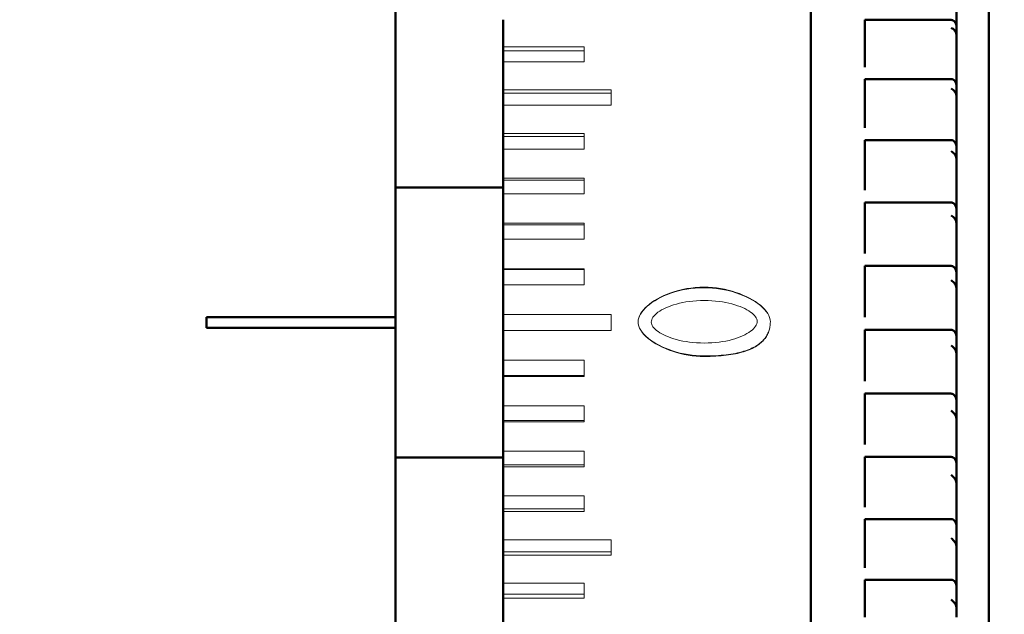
# Model space of a CAD drawing. Extents: x 2684 to 3039, y 582 to 1051.
# Tile 6 of 37: x 2982 to 3019, y 619 to 641. Entities that reach past the tile are written whole.
import ezdxf

# ---------------------------------------------------------------- set-up
doc = ezdxf.new("R2010")
doc.units = 0
doc.header["$LTSCALE"] = 2.5
doc.layers.add('Sketch Geometry(ISO)', color=7, linetype='Continuous', lineweight=50)
doc.layers.add('Visible Edges(ISO)', color=2, linetype='Continuous', lineweight=50)

msp = doc.modelspace()

# ---------------------------------------------------------------- linework, layer by layer
at = {"layer": 'Sketch Geometry(ISO)'}
msp.add_circle((2982.233, 639.023), 57.238, dxfattribs=at)
at = {"layer": 'Visible Edges(ISO)'}
for p, q in [((2996.157, 630.05), (2996.157, 665.85)), ((3011.557, 656.641), (3011.557, 602.85)), ((3018.157, 655.05), (3018.157, 604.65)), ((3016.957, 640.796), (3016.957, 641.477)), ((3000.157, 641.07), (3000.157, 640.065)), ((3013.557, 641.06), (3016.757, 641.06)), ((3013.557, 641.06), (3013.557, 640.767)), ((3013.557, 640.662), (3013.557, 640.767)), ((3013.557, 640.261), (3013.557, 640.662)), ((3016.957, 640.476), (3016.957, 640.796)), ((3013.557, 640.109), (3013.557, 640.261)), ((3016.957, 640.261), (3016.957, 640.476)), ((3016.957, 640.261), (3016.957, 640.109)), ((3000.157, 639.913), (3000.157, 640.065)), ((3000.157, 639.913), (3000.157, 639.507)), ((3013.557, 640.109), (3013.557, 639.452)), ((3016.957, 640.109), (3016.957, 639.452)), ((3000.157, 639.507), (3000.157, 638.476)), ((3013.557, 639.452), (3013.557, 639.306)), ((3016.957, 639.306), (3016.957, 639.452)), ((3016.957, 638.598), (3016.957, 639.306)), ((3013.557, 638.872), (3016.757, 638.872)), ((3013.557, 638.872), (3013.557, 638.515)), ((3000.157, 638.348), (3000.157, 638.476)), ((3000.157, 638.348), (3000.157, 637.905)), ((3013.557, 638.4), (3013.557, 638.515)), ((3013.557, 637.986), (3013.557, 638.4)), ((3016.957, 638.208), (3016.957, 638.598)), ((3013.557, 637.835), (3013.557, 637.986)), ((3016.957, 637.986), (3016.957, 638.208)), ((3016.957, 637.986), (3016.957, 637.835)), ((3000.157, 637.905), (3000.157, 636.851)), ((3013.557, 637.835), (3013.557, 637.204)), ((3016.957, 637.835), (3016.957, 637.204)), ((3013.557, 637.204), (3013.557, 637.058)), ((3016.957, 637.058), (3016.957, 637.204)), ((3016.957, 636.33), (3016.957, 637.058)), ((3000.157, 636.748), (3000.157, 636.851)), ((3000.157, 636.748), (3000.157, 636.27)), ((3013.557, 636.612), (3016.757, 636.612)), ((3013.557, 636.612), (3013.557, 636.193)), ((3000.157, 636.27), (3000.157, 635.201)), ((3013.557, 636.07), (3013.557, 636.193)), ((3016.957, 635.873), (3016.957, 636.33)), ((3013.557, 635.645), (3013.557, 636.07)), ((3016.957, 635.645), (3016.957, 635.873)), ((3013.557, 635.496), (3013.557, 635.645)), ((3013.557, 635.496), (3013.557, 634.896)), ((3016.957, 635.645), (3016.957, 635.496)), ((3016.957, 635.496), (3016.957, 634.896)), ((3000.157, 635.122), (3000.157, 635.201)), ((3000.157, 635.122), (3000.157, 634.612)), ((2996.157, 634.85), (3000.157, 634.85)), ((3013.557, 634.896), (3013.557, 634.753)), ((3016.957, 634.753), (3016.957, 634.896)), ((3016.957, 634.01), (3016.957, 634.753)), ((3000.157, 634.612), (3000.157, 633.53)), ((3013.557, 634.297), (3016.757, 634.297)), ((3013.557, 634.297), (3013.557, 633.821)), ((3016.957, 633.489), (3016.957, 634.01)), ((3013.557, 633.69), (3013.557, 633.821)), ((3013.557, 633.258), (3013.557, 633.69)), ((3000.157, 633.475), (3000.157, 633.53)), ((3000.157, 633.475), (3000.157, 632.934)), ((3013.557, 633.112), (3013.557, 633.258)), ((3016.957, 633.258), (3016.957, 633.489)), ((3016.957, 633.258), (3016.957, 633.112)), ((3000.157, 632.934), (3000.157, 631.844)), ((3013.557, 633.112), (3013.557, 632.548)), ((3016.957, 633.112), (3016.957, 632.548)), ((3013.557, 632.548), (3013.557, 632.408)), ((3016.957, 632.408), (3016.957, 632.548)), ((3016.957, 631.656), (3016.957, 632.408)), ((3000.157, 631.814), (3000.157, 631.844)), ((3000.157, 631.814), (3000.157, 631.245)), ((3013.557, 631.947), (3016.757, 631.947)), ((3013.557, 631.947), (3013.557, 631.416)), ((3013.557, 631.279), (3013.557, 631.416)), ((3016.957, 631.077), (3016.957, 631.656)), ((3000.157, 631.245), (3000.157, 630.15)), ((3013.557, 630.843), (3013.557, 631.279)), ((3016.957, 630.843), (3016.957, 631.077)), ((3013.557, 630.701), (3013.557, 630.843)), ((3013.557, 630.701), (3013.557, 630.178)), ((3016.957, 630.843), (3016.957, 630.701)), ((3016.957, 630.701), (3016.957, 630.178)), ((2989.157, 629.65), (2989.157, 630.05)), ((2989.157, 630.05), (2996.157, 630.05)), ((2996.157, 630.05), (2996.157, 629.65)), ((3000.157, 630.145), (3000.157, 630.15)), ((3000.157, 630.145), (3000.157, 629.554)), ((3013.557, 630.178), (3013.557, 630.042)), ((3016.957, 630.042), (3016.957, 630.178)), ((3016.957, 629.288), (3016.957, 630.042)), ((2996.157, 629.65), (2989.157, 629.65)), ((2996.157, 593.85), (2996.157, 629.65)), ((3013.557, 629.579), (3016.757, 629.579)), ((3013.557, 629.579), (3013.557, 628.999)), ((3000.157, 629.55), (3000.157, 629.554)), ((3000.157, 629.55), (3000.157, 628.453)), ((3016.957, 628.654), (3016.957, 629.288)), ((3013.557, 628.856), (3013.557, 628.999)), ((3013.557, 628.421), (3013.557, 628.856)), ((3016.957, 628.421), (3016.957, 628.654)), ((3000.157, 628.453), (3000.157, 627.884)), ((3013.557, 628.284), (3013.557, 628.421)), ((3013.557, 628.284), (3013.557, 627.806)), ((3016.957, 628.421), (3016.957, 628.284)), ((3016.957, 628.284), (3016.957, 627.806)), ((3000.157, 627.854), (3000.157, 627.884)), ((3000.157, 627.854), (3000.157, 626.763)), ((3013.557, 627.806), (3013.557, 627.675)), ((3016.957, 627.675), (3016.957, 627.806)), ((3016.957, 626.924), (3016.957, 627.675)), ((3013.557, 627.214), (3016.757, 627.214)), ((3013.557, 627.214), (3013.557, 626.588)), ((3000.157, 626.763), (3000.157, 626.223)), ((3016.957, 626.241), (3016.957, 626.924)), ((3013.557, 626.442), (3013.557, 626.588)), ((3013.557, 626.01), (3013.557, 626.442)), ((3000.157, 626.168), (3000.157, 626.223)), ((3000.157, 626.168), (3000.157, 625.086)), ((3013.557, 625.879), (3013.557, 626.01)), ((3016.957, 626.01), (3016.957, 626.241)), ((3016.957, 626.01), (3016.957, 625.879)), ((3013.557, 625.879), (3013.557, 625.45)), ((3016.957, 625.879), (3016.957, 625.45)), ((3013.557, 625.45), (3013.557, 625.325)), ((3016.957, 625.325), (3016.957, 625.45)), ((3016.957, 624.584), (3016.957, 625.325)), ((2996.157, 624.85), (3000.157, 624.85)), ((3000.157, 625.086), (3000.157, 624.576)), ((3013.557, 624.87), (3016.757, 624.87)), ((3013.557, 624.87), (3013.557, 624.204)), ((3000.157, 624.497), (3000.157, 624.576)), ((3000.157, 624.497), (3000.157, 623.428)), ((3016.957, 623.857), (3016.957, 624.584)), ((3013.557, 624.054), (3013.557, 624.204)), ((3013.557, 623.629), (3013.557, 624.054)), ((3016.957, 623.629), (3016.957, 623.857)), ((3000.157, 623.428), (3000.157, 622.95)), ((3013.557, 623.506), (3013.557, 623.629)), ((3013.557, 623.506), (3013.557, 623.129)), ((3016.957, 623.629), (3016.957, 623.506)), ((3016.957, 623.506), (3016.957, 623.129)), ((3013.557, 623.129), (3013.557, 623.012)), ((3016.957, 623.012), (3016.957, 623.129)), ((3016.957, 622.286), (3016.957, 623.012)), ((3000.157, 622.846), (3000.157, 622.95)), ((3000.157, 622.846), (3000.157, 621.794)), ((3013.557, 622.566), (3016.757, 622.566)), ((3013.557, 622.566), (3013.557, 621.865)), ((3016.957, 621.521), (3016.957, 622.286)), ((3000.157, 621.794), (3000.157, 621.352)), ((3013.557, 621.714), (3013.557, 621.865)), ((3013.557, 621.299), (3013.557, 621.714)), ((3000.157, 621.224), (3000.157, 621.352)), ((3000.157, 621.224), (3000.157, 620.191)), ((3013.557, 621.184), (3013.557, 621.299)), ((3013.557, 621.184), (3013.557, 620.863)), ((3016.957, 621.299), (3016.957, 621.521)), ((3016.957, 621.299), (3016.957, 621.184)), ((3016.957, 621.184), (3016.957, 620.863)), ((3013.557, 620.863), (3013.557, 620.754)), ((3016.957, 620.754), (3016.957, 620.863)), ((3016.957, 620.05), (3016.957, 620.754)), ((3000.157, 620.191), (3000.157, 619.785)), ((3013.557, 620.321), (3016.757, 620.321)), ((3013.557, 620.321), (3013.557, 619.591)), ((3000.157, 619.633), (3000.157, 619.785)), ((3016.957, 619.252), (3016.957, 620.05)), ((3000.157, 619.633), (3000.157, 618.628)), ((3013.557, 619.439), (3013.557, 619.591)), ((3013.557, 619.038), (3013.557, 619.439)), ((3013.557, 618.933), (3013.557, 619.038)), ((3016.957, 619.038), (3016.957, 619.252)), ((3016.957, 619.038), (3016.957, 618.933))]:
    msp.add_line(p, q, dxfattribs=at)
at = {"layer": 'Visible Edges(ISO)', "lineweight": 18}
for p, q in [((3000.157, 640.065), (3003.157, 640.065)), ((3003.157, 639.913), (3000.157, 639.913)), ((3003.157, 639.507), (3003.157, 640.065)), ((3003.157, 639.507), (3000.157, 639.507)), ((3000.157, 638.476), (3004.157, 638.476)), ((3004.157, 638.348), (3000.157, 638.348)), ((3004.157, 637.905), (3004.157, 638.476)), ((3004.157, 637.905), (3000.157, 637.905)), ((3000.157, 636.851), (3003.157, 636.851)), ((3003.157, 636.748), (3000.157, 636.748)), ((3003.157, 636.27), (3003.157, 636.851)), ((3003.157, 636.27), (3000.157, 636.27)), ((3000.157, 635.201), (3003.157, 635.201)), ((3003.157, 635.122), (3000.157, 635.122)), ((3003.157, 634.612), (3003.157, 635.201)), ((3003.157, 634.612), (3000.157, 634.612)), ((3000.157, 633.53), (3003.157, 633.53)), ((3003.157, 633.475), (3000.157, 633.475)), ((3003.157, 632.934), (3003.157, 633.53)), ((3003.157, 632.934), (3000.157, 632.934)), ((3000.157, 631.844), (3003.157, 631.844)), ((3003.157, 631.814), (3000.157, 631.814)), ((3003.157, 631.245), (3003.157, 631.844)), ((3003.157, 631.245), (3000.157, 631.245)), ((3000.157, 630.15), (3004.157, 630.15)), ((3004.157, 630.145), (3000.157, 630.145)), ((3004.157, 629.55), (3004.157, 630.15)), ((3000.157, 629.554), (3004.157, 629.554)), ((3004.157, 629.55), (3000.157, 629.55)), ((3000.157, 628.453), (3003.157, 628.453)), ((3003.157, 627.854), (3003.157, 628.453)), ((3000.157, 627.884), (3003.157, 627.884)), ((3003.157, 627.854), (3000.157, 627.854)), ((3000.157, 626.763), (3003.157, 626.763)), ((3003.157, 626.168), (3003.157, 626.763)), ((3000.157, 626.223), (3003.157, 626.223)), ((3003.157, 626.168), (3000.157, 626.168)), ((3000.157, 625.086), (3003.157, 625.086)), ((3003.157, 624.497), (3003.157, 625.086)), ((3000.157, 624.576), (3003.157, 624.576)), ((3003.157, 624.497), (3000.157, 624.497)), ((3000.157, 623.428), (3003.157, 623.428)), ((3003.157, 622.846), (3003.157, 623.428)), ((3000.157, 622.95), (3003.157, 622.95)), ((3003.157, 622.846), (3000.157, 622.846)), ((3000.157, 621.794), (3004.157, 621.794)), ((3004.157, 621.224), (3004.157, 621.794)), ((3000.157, 621.352), (3004.157, 621.352)), ((3004.157, 621.224), (3000.157, 621.224)), ((3000.157, 620.191), (3003.157, 620.191)), ((3003.157, 619.633), (3003.157, 620.191)), ((3000.157, 619.785), (3003.157, 619.785)), ((3003.157, 619.633), (3000.157, 619.633))]:
    msp.add_line(p, q, dxfattribs=at)
at = {"layer": 'Visible Edges(ISO)', "flags": 128}
for points in [[(3016.757, 641.06), (3016.772, 641.059), (3016.788, 641.057), (3016.803, 641.053), (3016.818, 641.047), (3016.832, 641.04), (3016.846, 641.032), (3016.859, 641.023), (3016.871, 641.013), (3016.882, 641.002), (3016.891, 640.991), (3016.9, 640.979), (3016.909, 640.967), (3016.917, 640.954), (3016.924, 640.941), (3016.93, 640.927), (3016.936, 640.913), (3016.941, 640.898), (3016.945, 640.884), (3016.949, 640.869), (3016.952, 640.854), (3016.954, 640.839), (3016.955, 640.824), (3016.956, 640.81), (3016.957, 640.796)], [(3016.897, 640.662), (3016.902, 640.655), (3016.906, 640.648), (3016.911, 640.641), (3016.915, 640.634), (3016.919, 640.627), (3016.923, 640.62), (3016.927, 640.612), (3016.93, 640.605), (3016.934, 640.597), (3016.937, 640.589), (3016.94, 640.581), (3016.942, 640.573), (3016.944, 640.565), (3016.947, 640.557), (3016.949, 640.549), (3016.95, 640.54), (3016.952, 640.532), (3016.953, 640.524), (3016.954, 640.516), (3016.955, 640.508), (3016.956, 640.5), (3016.956, 640.492), (3016.956, 640.484), (3016.957, 640.476)], [(3016.757, 638.872), (3016.772, 638.872), (3016.788, 638.869), (3016.803, 638.865), (3016.818, 638.859), (3016.832, 638.852), (3016.845, 638.844), (3016.858, 638.834), (3016.87, 638.824), (3016.881, 638.813), (3016.891, 638.801), (3016.9, 638.789), (3016.909, 638.776), (3016.916, 638.763), (3016.923, 638.749), (3016.93, 638.735), (3016.936, 638.72), (3016.941, 638.705), (3016.945, 638.69), (3016.949, 638.674), (3016.952, 638.659), (3016.954, 638.643), (3016.955, 638.628), (3016.956, 638.613), (3016.957, 638.598)], [(3016.897, 638.4), (3016.902, 638.394), (3016.906, 638.387), (3016.911, 638.379), (3016.915, 638.372), (3016.919, 638.365), (3016.923, 638.357), (3016.927, 638.349), (3016.93, 638.341), (3016.934, 638.333), (3016.937, 638.325), (3016.94, 638.317), (3016.942, 638.309), (3016.944, 638.3), (3016.947, 638.292), (3016.949, 638.283), (3016.95, 638.275), (3016.952, 638.266), (3016.953, 638.258), (3016.954, 638.249), (3016.955, 638.241), (3016.956, 638.233), (3016.956, 638.224), (3016.956, 638.216), (3016.957, 638.208)], [(3016.757, 636.612), (3016.772, 636.611), (3016.788, 636.609), (3016.803, 636.604), (3016.818, 636.598), (3016.832, 636.591), (3016.846, 636.582), (3016.859, 636.572), (3016.871, 636.561), (3016.882, 636.55), (3016.891, 636.538), (3016.9, 636.526), (3016.909, 636.513), (3016.917, 636.499), (3016.924, 636.485), (3016.93, 636.47), (3016.936, 636.455), (3016.941, 636.439), (3016.945, 636.424), (3016.949, 636.408), (3016.952, 636.392), (3016.954, 636.376), (3016.955, 636.361), (3016.956, 636.345), (3016.957, 636.33)], [(3016.897, 636.07), (3016.902, 636.063), (3016.906, 636.056), (3016.911, 636.049), (3016.915, 636.041), (3016.919, 636.034), (3016.923, 636.026), (3016.927, 636.018), (3016.93, 636.01), (3016.934, 636.001), (3016.937, 635.993), (3016.94, 635.985), (3016.942, 635.976), (3016.944, 635.968), (3016.947, 635.959), (3016.949, 635.95), (3016.95, 635.942), (3016.952, 635.933), (3016.953, 635.924), (3016.954, 635.916), (3016.955, 635.907), (3016.956, 635.898), (3016.956, 635.89), (3016.956, 635.881), (3016.957, 635.873)], [(3016.757, 634.297), (3016.772, 634.296), (3016.788, 634.294), (3016.803, 634.29), (3016.818, 634.284), (3016.832, 634.276), (3016.845, 634.267), (3016.858, 634.257), (3016.87, 634.246), (3016.881, 634.235), (3016.891, 634.222), (3016.9, 634.21), (3016.909, 634.196), (3016.916, 634.183), (3016.923, 634.168), (3016.93, 634.153), (3016.936, 634.138), (3016.941, 634.122), (3016.945, 634.106), (3016.949, 634.09), (3016.952, 634.074), (3016.954, 634.057), (3016.955, 634.041), (3016.956, 634.025), (3016.957, 634.01)], [(3016.897, 633.69), (3016.902, 633.683), (3016.906, 633.676), (3016.911, 633.668), (3016.915, 633.661), (3016.919, 633.653), (3016.923, 633.645), (3016.927, 633.637), (3016.93, 633.628), (3016.934, 633.62), (3016.937, 633.612), (3016.94, 633.603), (3016.942, 633.594), (3016.944, 633.586), (3016.947, 633.577), (3016.949, 633.568), (3016.95, 633.559), (3016.952, 633.55), (3016.953, 633.542), (3016.954, 633.533), (3016.955, 633.524), (3016.956, 633.515), (3016.956, 633.507), (3016.956, 633.498), (3016.957, 633.489)], [(3016.757, 631.947), (3016.772, 631.946), (3016.788, 631.943), (3016.803, 631.939), (3016.818, 631.933), (3016.832, 631.925), (3016.846, 631.916), (3016.859, 631.906), (3016.871, 631.895), (3016.882, 631.883), (3016.891, 631.871), (3016.9, 631.858), (3016.909, 631.844), (3016.917, 631.83), (3016.924, 631.815), (3016.93, 631.8), (3016.936, 631.785), (3016.941, 631.769), (3016.945, 631.753), (3016.949, 631.737), (3016.952, 631.72), (3016.954, 631.704), (3016.955, 631.688), (3016.956, 631.672), (3016.957, 631.656)], [(3016.897, 631.279), (3016.902, 631.272), (3016.906, 631.264), (3016.911, 631.257), (3016.915, 631.249), (3016.919, 631.241), (3016.923, 631.233), (3016.927, 631.225), (3016.93, 631.217), (3016.934, 631.208), (3016.937, 631.2), (3016.94, 631.191), (3016.942, 631.182), (3016.944, 631.174), (3016.947, 631.165), (3016.949, 631.156), (3016.95, 631.147), (3016.952, 631.138), (3016.953, 631.129), (3016.954, 631.12), (3016.955, 631.111), (3016.956, 631.103), (3016.956, 631.094), (3016.956, 631.085), (3016.957, 631.077)], [(3016.757, 629.579), (3016.772, 629.578), (3016.788, 629.576), (3016.803, 629.571), (3016.818, 629.565), (3016.832, 629.558), (3016.845, 629.549), (3016.858, 629.539), (3016.87, 629.528), (3016.881, 629.516), (3016.891, 629.503), (3016.9, 629.49), (3016.909, 629.477), (3016.916, 629.463), (3016.923, 629.448), (3016.93, 629.433), (3016.936, 629.417), (3016.941, 629.402), (3016.945, 629.385), (3016.949, 629.369), (3016.952, 629.353), (3016.954, 629.336), (3016.955, 629.32), (3016.956, 629.304), (3016.957, 629.288)], [(3016.897, 628.856), (3016.902, 628.849), (3016.906, 628.842), (3016.911, 628.834), (3016.915, 628.827), (3016.919, 628.819), (3016.923, 628.811), (3016.927, 628.802), (3016.93, 628.794), (3016.934, 628.786), (3016.937, 628.777), (3016.94, 628.768), (3016.942, 628.76), (3016.944, 628.751), (3016.947, 628.742), (3016.949, 628.733), (3016.95, 628.724), (3016.952, 628.715), (3016.953, 628.706), (3016.954, 628.698), (3016.955, 628.689), (3016.956, 628.68), (3016.956, 628.671), (3016.956, 628.663), (3016.957, 628.654)], [(3016.757, 627.214), (3016.772, 627.213), (3016.788, 627.21), (3016.803, 627.206), (3016.818, 627.2), (3016.832, 627.192), (3016.846, 627.183), (3016.859, 627.173), (3016.871, 627.162), (3016.882, 627.15), (3016.891, 627.138), (3016.9, 627.125), (3016.909, 627.112), (3016.917, 627.098), (3016.924, 627.083), (3016.93, 627.068), (3016.936, 627.052), (3016.941, 627.037), (3016.945, 627.021), (3016.949, 627.004), (3016.952, 626.988), (3016.954, 626.972), (3016.955, 626.956), (3016.956, 626.94), (3016.957, 626.924)], [(3016.897, 626.442), (3016.902, 626.435), (3016.906, 626.427), (3016.911, 626.42), (3016.915, 626.412), (3016.919, 626.404), (3016.923, 626.396), (3016.927, 626.388), (3016.93, 626.38), (3016.934, 626.372), (3016.937, 626.363), (3016.94, 626.354), (3016.942, 626.346), (3016.944, 626.337), (3016.947, 626.328), (3016.949, 626.319), (3016.95, 626.311), (3016.952, 626.302), (3016.953, 626.293), (3016.954, 626.284), (3016.955, 626.275), (3016.956, 626.267), (3016.956, 626.258), (3016.956, 626.249), (3016.957, 626.241)], [(3016.757, 624.87), (3016.772, 624.869), (3016.788, 624.866), (3016.803, 624.862), (3016.818, 624.856), (3016.832, 624.849), (3016.846, 624.84), (3016.859, 624.83), (3016.871, 624.819), (3016.882, 624.807), (3016.891, 624.795), (3016.9, 624.782), (3016.909, 624.769), (3016.917, 624.755), (3016.924, 624.741), (3016.93, 624.726), (3016.936, 624.71), (3016.941, 624.695), (3016.945, 624.679), (3016.949, 624.663), (3016.952, 624.647), (3016.954, 624.631), (3016.955, 624.615), (3016.956, 624.6), (3016.957, 624.584)], [(3016.897, 624.054), (3016.902, 624.048), (3016.906, 624.04), (3016.911, 624.033), (3016.915, 624.025), (3016.919, 624.018), (3016.923, 624.01), (3016.927, 624.002), (3016.93, 623.994), (3016.934, 623.985), (3016.937, 623.977), (3016.94, 623.969), (3016.942, 623.96), (3016.944, 623.952), (3016.947, 623.943), (3016.949, 623.934), (3016.95, 623.925), (3016.952, 623.917), (3016.953, 623.908), (3016.954, 623.899), (3016.955, 623.891), (3016.956, 623.882), (3016.956, 623.874), (3016.956, 623.865), (3016.957, 623.857)], [(3016.757, 622.566), (3016.772, 622.565), (3016.788, 622.563), (3016.803, 622.558), (3016.818, 622.552), (3016.832, 622.545), (3016.846, 622.536), (3016.859, 622.527), (3016.871, 622.516), (3016.882, 622.504), (3016.891, 622.493), (3016.9, 622.48), (3016.909, 622.467), (3016.917, 622.454), (3016.924, 622.44), (3016.93, 622.425), (3016.936, 622.41), (3016.941, 622.395), (3016.945, 622.379), (3016.949, 622.364), (3016.952, 622.348), (3016.954, 622.332), (3016.955, 622.317), (3016.956, 622.301), (3016.957, 622.286)], [(3016.897, 621.714), (3016.902, 621.707), (3016.906, 621.7), (3016.911, 621.693), (3016.915, 621.686), (3016.919, 621.678), (3016.923, 621.67), (3016.927, 621.663), (3016.93, 621.655), (3016.934, 621.647), (3016.937, 621.638), (3016.94, 621.63), (3016.942, 621.622), (3016.944, 621.613), (3016.947, 621.605), (3016.949, 621.597), (3016.95, 621.588), (3016.952, 621.58), (3016.953, 621.571), (3016.954, 621.563), (3016.955, 621.554), (3016.956, 621.546), (3016.956, 621.538), (3016.956, 621.529), (3016.957, 621.521)], [(3016.757, 620.321), (3016.772, 620.32), (3016.788, 620.317), (3016.803, 620.313), (3016.818, 620.308), (3016.832, 620.301), (3016.845, 620.292), (3016.858, 620.283), (3016.87, 620.273), (3016.881, 620.262), (3016.891, 620.25), (3016.9, 620.238), (3016.909, 620.225), (3016.916, 620.212), (3016.923, 620.199), (3016.93, 620.185), (3016.936, 620.17), (3016.941, 620.155), (3016.945, 620.14), (3016.949, 620.125), (3016.952, 620.11), (3016.954, 620.094), (3016.955, 620.079), (3016.956, 620.064), (3016.957, 620.05)], [(3016.897, 619.439), (3016.902, 619.432), (3016.906, 619.426), (3016.911, 619.419), (3016.915, 619.411), (3016.919, 619.404), (3016.923, 619.397), (3016.927, 619.389), (3016.93, 619.382), (3016.934, 619.374), (3016.937, 619.366), (3016.94, 619.358), (3016.942, 619.35), (3016.944, 619.342), (3016.947, 619.334), (3016.949, 619.325), (3016.95, 619.317), (3016.952, 619.309), (3016.953, 619.301), (3016.954, 619.293), (3016.955, 619.284), (3016.956, 619.276), (3016.956, 619.268), (3016.956, 619.26), (3016.957, 619.252)]]:
    msp.add_lwpolyline(points, dxfattribs=at)
at = {"layer": 'Visible Edges(ISO)', "lineweight": 18, "flags": 128}
for points in [[(3005.157, 629.878), (3005.162, 629.949), (3005.179, 630.021), (3005.207, 630.095), (3005.244, 630.168), (3005.292, 630.242), (3005.35, 630.316), (3005.416, 630.389), (3005.492, 630.46), (3005.576, 630.531), (3005.668, 630.6), (3005.768, 630.666), (3005.876, 630.73), (3005.99, 630.791), (3006.111, 630.849), (3006.238, 630.903), (3006.372, 630.953), (3006.511, 630.998), (3006.655, 631.039), (3006.803, 631.074), (3006.957, 631.104), (3007.114, 631.128), (3007.275, 631.145), (3007.439, 631.156), (3007.607, 631.16)], [(3005.157, 629.878), (3005.162, 629.948), (3005.179, 630.019), (3005.207, 630.091), (3005.245, 630.164), (3005.292, 630.237), (3005.35, 630.309), (3005.417, 630.381), (3005.492, 630.452), (3005.576, 630.521), (3005.669, 630.589), (3005.769, 630.654), (3005.876, 630.717), (3005.99, 630.777), (3006.111, 630.834), (3006.239, 630.887), (3006.372, 630.936), (3006.511, 630.981), (3006.655, 631.021), (3006.804, 631.056), (3006.957, 631.085), (3007.114, 631.109), (3007.275, 631.126), (3007.439, 631.137), (3007.607, 631.14)], [(3007.607, 631.16), (3007.757, 631.156), (3007.908, 631.146), (3008.058, 631.13), (3008.206, 631.108), (3008.353, 631.081), (3008.498, 631.048), (3008.639, 631.01), (3008.777, 630.967), (3008.911, 630.92), (3009.041, 630.869), (3009.165, 630.813), (3009.283, 630.755), (3009.396, 630.692), (3009.501, 630.627), (3009.599, 630.559), (3009.689, 630.489), (3009.771, 630.417), (3009.843, 630.342), (3009.906, 630.266), (3009.959, 630.189), (3010.001, 630.111), (3010.031, 630.032), (3010.05, 629.953), (3010.057, 629.874)], [(3007.607, 631.14), (3007.757, 631.137), (3007.908, 631.127), (3008.058, 631.111), (3008.206, 631.09), (3008.353, 631.063), (3008.497, 631.03), (3008.639, 630.993), (3008.777, 630.951), (3008.911, 630.904), (3009.04, 630.854), (3009.165, 630.799), (3009.283, 630.741), (3009.395, 630.68), (3009.501, 630.616), (3009.599, 630.549), (3009.689, 630.48), (3009.77, 630.408), (3009.843, 630.335), (3009.906, 630.261), (3009.959, 630.185), (3010.001, 630.108), (3010.031, 630.03), (3010.05, 629.952), (3010.057, 629.874)], [(3007.607, 630.663), (3007.463, 630.661), (3007.323, 630.654), (3007.187, 630.643), (3007.056, 630.628), (3006.929, 630.61), (3006.807, 630.588), (3006.69, 630.562), (3006.578, 630.534), (3006.472, 630.503), (3006.371, 630.469), (3006.276, 630.433), (3006.187, 630.395), (3006.103, 630.355), (3006.026, 630.314), (3005.956, 630.271), (3005.892, 630.227), (3005.835, 630.182), (3005.785, 630.136), (3005.742, 630.091), (3005.707, 630.044), (3005.679, 629.998), (3005.658, 629.953), (3005.646, 629.907), (3005.642, 629.863)], [(3009.571, 629.892), (3009.567, 629.934), (3009.555, 629.977), (3009.534, 630.02), (3009.506, 630.064), (3009.47, 630.108), (3009.427, 630.152), (3009.377, 630.196), (3009.32, 630.239), (3009.255, 630.281), (3009.185, 630.323), (3009.107, 630.363), (3009.024, 630.402), (3008.934, 630.439), (3008.839, 630.474), (3008.738, 630.506), (3008.632, 630.537), (3008.52, 630.564), (3008.403, 630.589), (3008.281, 630.611), (3008.155, 630.629), (3008.024, 630.644), (3007.889, 630.654), (3007.75, 630.661), (3007.607, 630.663)], [(3007.607, 628.592), (3007.456, 628.595), (3007.305, 628.605), (3007.155, 628.621), (3007.007, 628.643), (3006.86, 628.67), (3006.716, 628.703), (3006.574, 628.741), (3006.436, 628.784), (3006.302, 628.831), (3006.173, 628.882), (3006.048, 628.937), (3005.93, 628.996), (3005.818, 629.058), (3005.712, 629.123), (3005.614, 629.191), (3005.524, 629.261), (3005.442, 629.333), (3005.37, 629.408), (3005.307, 629.484), (3005.254, 629.561), (3005.212, 629.639), (3005.182, 629.718), (3005.163, 629.798), (3005.157, 629.878)], [(3007.607, 628.611), (3007.456, 628.614), (3007.305, 628.623), (3007.155, 628.639), (3007.007, 628.661), (3006.86, 628.688), (3006.716, 628.72), (3006.574, 628.757), (3006.436, 628.799), (3006.302, 628.846), (3006.173, 628.896), (3006.048, 628.95), (3005.93, 629.008), (3005.818, 629.069), (3005.712, 629.134), (3005.614, 629.2), (3005.524, 629.27), (3005.442, 629.341), (3005.37, 629.414), (3005.307, 629.489), (3005.254, 629.565), (3005.212, 629.642), (3005.182, 629.72), (3005.163, 629.799), (3005.157, 629.877)], [(3005.642, 629.863), (3005.646, 629.821), (3005.659, 629.778), (3005.679, 629.735), (3005.707, 629.691), (3005.743, 629.647), (3005.786, 629.603), (3005.836, 629.559), (3005.894, 629.515), (3005.958, 629.473), (3006.029, 629.431), (3006.106, 629.391), (3006.189, 629.352), (3006.279, 629.315), (3006.374, 629.279), (3006.475, 629.246), (3006.582, 629.216), (3006.693, 629.188), (3006.81, 629.163), (3006.932, 629.141), (3007.058, 629.123), (3007.189, 629.108), (3007.324, 629.097), (3007.463, 629.091), (3007.607, 629.088)], [(3007.607, 629.088), (3007.751, 629.091), (3007.891, 629.097), (3008.027, 629.108), (3008.159, 629.123), (3008.286, 629.142), (3008.408, 629.164), (3008.525, 629.189), (3008.636, 629.218), (3008.743, 629.249), (3008.844, 629.283), (3008.939, 629.319), (3009.028, 629.357), (3009.111, 629.397), (3009.188, 629.439), (3009.258, 629.482), (3009.322, 629.526), (3009.379, 629.571), (3009.429, 629.617), (3009.472, 629.663), (3009.507, 629.709), (3009.535, 629.756), (3009.555, 629.802), (3009.567, 629.848), (3009.571, 629.892)], [(3010.057, 629.874), (3010.056, 629.828), (3010.053, 629.783), (3010.049, 629.738), (3010.043, 629.695), (3010.035, 629.652), (3010.025, 629.611), (3010.014, 629.57), (3010.001, 629.53), (3009.986, 629.49), (3009.969, 629.452), (3009.951, 629.414), (3009.931, 629.377), (3009.909, 629.341), (3009.885, 629.306), (3009.86, 629.271), (3009.833, 629.237), (3009.804, 629.205), (3009.773, 629.173), (3009.741, 629.141), (3009.707, 629.111), (3009.671, 629.081), (3009.633, 629.052), (3009.594, 629.025), (3009.553, 628.997)], [(3010.057, 629.874), (3010.056, 629.827), (3010.053, 629.782), (3010.049, 629.737), (3010.043, 629.693), (3010.035, 629.649), (3010.025, 629.607), (3010.014, 629.565), (3010.001, 629.525), (3009.986, 629.485), (3009.969, 629.446), (3009.951, 629.407), (3009.931, 629.37), (3009.909, 629.333), (3009.885, 629.297), (3009.86, 629.262), (3009.833, 629.228), (3009.804, 629.195), (3009.773, 629.162), (3009.741, 629.131), (3009.707, 629.1), (3009.671, 629.07), (3009.633, 629.04), (3009.594, 629.012), (3009.553, 628.985)], [(3009.553, 628.997), (3009.501, 628.966), (3009.446, 628.936), (3009.389, 628.907), (3009.33, 628.879), (3009.268, 628.853), (3009.203, 628.828), (3009.136, 628.805), (3009.066, 628.782), (3008.994, 628.762), (3008.919, 628.742), (3008.842, 628.724), (3008.762, 628.707), (3008.68, 628.692), (3008.595, 628.678), (3008.507, 628.665), (3008.418, 628.654), (3008.325, 628.643), (3008.23, 628.635), (3008.132, 628.627), (3008.032, 628.621), (3007.93, 628.617), (3007.825, 628.613), (3007.717, 628.611), (3007.607, 628.611)], [(3009.553, 628.985), (3009.501, 628.952), (3009.446, 628.922), (3009.389, 628.892), (3009.33, 628.865), (3009.268, 628.838), (3009.203, 628.813), (3009.136, 628.789), (3009.066, 628.766), (3008.994, 628.745), (3008.919, 628.725), (3008.842, 628.707), (3008.762, 628.69), (3008.68, 628.674), (3008.595, 628.66), (3008.507, 628.647), (3008.418, 628.636), (3008.325, 628.625), (3008.23, 628.616), (3008.132, 628.609), (3008.032, 628.603), (3007.93, 628.598), (3007.825, 628.595), (3007.717, 628.593), (3007.607, 628.592)]]:
    msp.add_lwpolyline(points, dxfattribs=at)
at = {"layer": 'Visible Edges(ISO)'}
for centre, major_axis, ratio, start_param, end_param in [((3016.757, 640.582), (-0.166, 0.166), 0.676324, 4.529723, 5.307048), ((3016.757, 638.337), (-0.171, 0.171), 0.612801, 4.484843, 5.262168), ((3016.757, 636.024), (-0.175, 0.175), 0.55268, 4.439963, 5.217288), ((3016.757, 633.662), (-0.179, 0.179), 0.495472, 4.395083, 5.172408), ((3016.757, 631.268), (-0.183, 0.183), 0.440755, 4.350203, 5.127528), ((3016.757, 628.864), (-0.186, 0.186), 0.388161, 4.305323, 5.082648), ((3016.757, 626.467), (-0.19, 0.19), 0.33737, 4.260443, 5.037768), ((3016.757, 624.097), (-0.192, 0.192), 0.288095, 4.215564, 4.992888), ((3016.757, 621.774), (-0.194, 0.194), 0.240079, 4.170684, 4.948008), ((3016.757, 619.516), (-0.196, 0.196), 0.193087, 4.125804, 4.903129)]:
    msp.add_ellipse(centre, major_axis=major_axis, ratio=ratio, start_param=start_param, end_param=end_param, dxfattribs=at)

doc.saveas('drawing.dxf')
